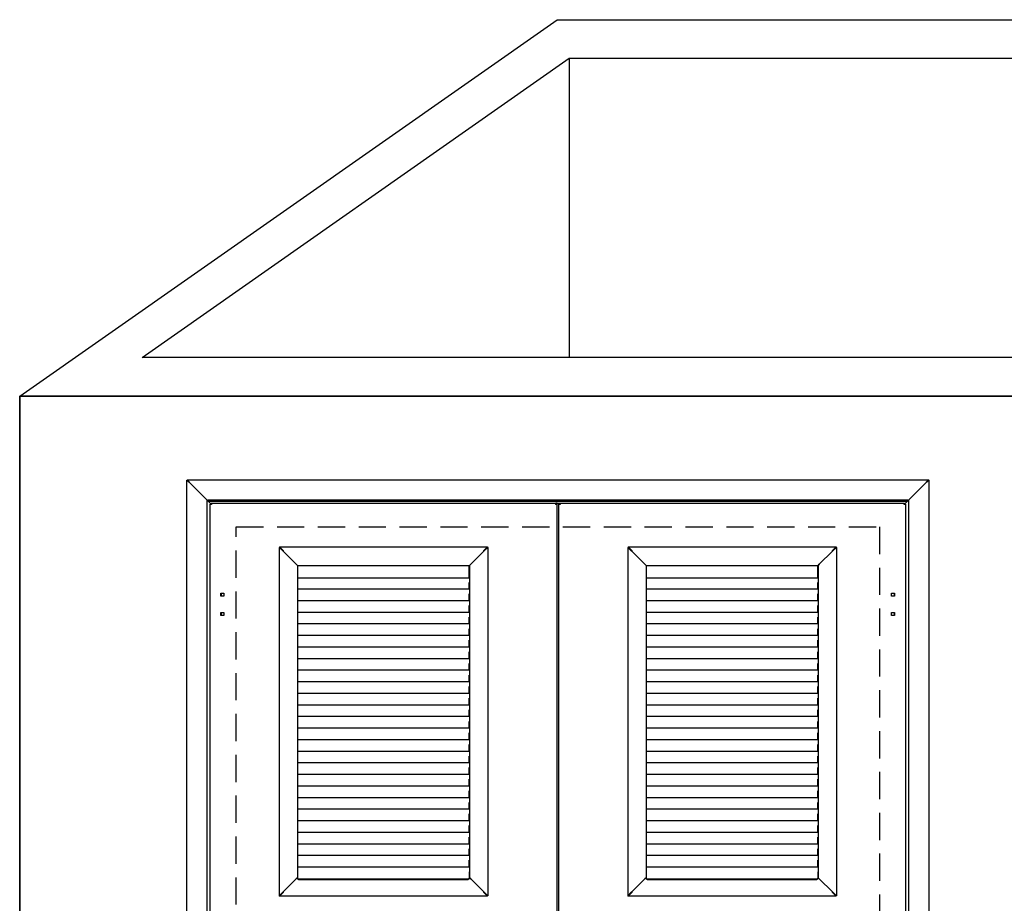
# Model space of a CAD drawing. Header units: millimetres. Extents: x 11359 to 209982, y 9392 to 44475.
# Tile 14 of 32: x 140276 to 142572, y 38179 to 40239. Entities that reach past the tile are written whole.
import ezdxf

# ---------------------------------------------------------------- set-up
doc = ezdxf.new("R2010")
doc.units = ezdxf.units.MM
doc.linetypes.add('DASHED', pattern=[19.05, 12.7, -6.35])
for name, color, linetype in [('Aparatura', 7, 'Continuous'), ('Obudowa', 7, 'Continuous'), ('Rzeczywiste światło', 1, 'Continuous')]:
    doc.layers.add(name, color=color, linetype=linetype)

# ---------------------------------------------------------------- blocks, each defined once
blk = doc.blocks.new('D_2500x1500_2s_p_zal_gor_dol_front_WA2-03-600-2007-31-RAL-05')
at = {"color": 7, "linetype": 'Continuous'}
for p, q in [((-865, 0.5), (-865, 2699.5)), ((-853.7, 2688.2), (-865, 2699.5)), ((-865, 2699.5), (-864.5, 2699.5)), ((-864.5, 2700), (864.5, 2700)), ((-853.2, 2688.7), (-864.5, 2700)), ((-864.5, 2700), (-864.5, 2699.5)), ((-853.2, 2688.2), (-864.5, 2699.5)), ((-853.2, 2688.2), (-864.5, 2699.5)), ((-853, 2688), (-853.7, 2688.2)), ((-853.7, 2688.2), (-853.2, 2688.2)), ((-853, 2688), (-853.2, 2688.7)), ((-853.2, 2688.7), (-853.2, 2688.2)), ((-820.3, 2655.3), (-853, 2688)), ((-820.3, 2655.3), (-853, 2688)), ((820.3, 2655.3), (853, 2688)), ((820.3, 2655.3), (853, 2688)), ((853, 2688), (853.2, 2688.7)), ((853, 2688), (853.7, 2688.2)), ((853.2, 2688.7), (864.5, 2700)), ((853.2, 2688.2), (864.5, 2699.5)), ((853.2, 2688.2), (864.5, 2699.5)), ((853.2, 2688.7), (853.2, 2688.2)), ((853.7, 2688.2), (853.2, 2688.2)), ((853.7, 2688.2), (865, 2699.5)), ((864.5, 2700), (864.5, 2699.5)), ((865, 2699.5), (864.5, 2699.5)), ((865, 2699.5), (865, 0.5)), ((-817.5, 2652.5), (-820.3, 2655.3)), ((-817.5, 2652.5), (-820.3, 2655.3)), ((-817.5, 47.5), (-817.5, 2652.5)), ((-816.7, 2651.7), (-817.5, 2652.5)), ((-817.5, 2652.5), (-816.5, 2652.5)), ((-816.7, 2651.7), (-817.5, 2652.5)), ((-816.5, 2651.5), (-816.7, 2651.7)), ((-816.5, 2651.5), (-816.7, 2651.7)), ((816.5, 2652.5), (-816.5, 2652.5)), ((-816.5, 2652.5), (-816.5, 2652.5)), ((-816.5, 2652.5), (-816.5, 2652.1)), ((-816.5, 2650.1), (-816.5, 2652.1)), ((-816.5, 2652.1), (-811.5, 2651.6)), ((-811.5, 2649.6), (-816.5, 2650.1)), ((-808.5, 2643.5), (-814.9, 2649.9)), ((-808.5, 2643.5), (-814.9, 2649.9)), ((811.5, 2651.6), (-811.5, 2651.6)), ((-811.5, 2651.6), (-811.5, 2649.6)), ((811.5, 2649.6), (-811.5, 2649.6)), ((-810.5, 56.5), (-810.5, 2643.5)), ((-810.5, 2643.5), (-808.5, 2643.5)), ((-808.5, 2645.5), (-808.5, 2643.5)), ((-808.5, 2645.5), (-5.3, 2645.5)), ((-5.3, 2645.5), (-5.3, 2642.7)), ((-5.3, 2645.5), (-4.5, 2645.5)), ((-5.3, 2643.5), (-4.5, 2643.5)), ((-2.5, 2642.7), (-5.3, 2642.7)), ((-2.5, 2645.5), (-4.5, 2645.5)), ((-4.5, 2645.5), (-4.5, 2642.7)), ((-4.5, 2645.5), (-4.5, 2643.5)), ((-4.5, 2643.5), (-4.5, 2642.7)), ((-2.5, 2645.5), (-2.5, 2642.7)), ((-1.7, 2645.5), (-2.5, 2645.5)), ((-2.5, 2642.7), (-2.5, 57.3)), ((-1.7, 2645.5), (4.5, 2645.5)), ((2.5, 56.5), (2.5, 2643.5)), ((2.5, 2643.5), (4.5, 2643.5)), ((4.5, 2645.5), (808.5, 2645.5)), ((4.5, 2645.5), (4.5, 2643.5)), ((808.5, 2643.5), (814.9, 2649.9)), ((808.5, 2643.5), (814.9, 2649.9)), ((808.5, 2645.5), (808.5, 2643.5)), ((810.5, 2643.5), (808.5, 2643.5)), ((810.5, 2643.5), (810.5, 56.5)), ((811.5, 2651.6), (816.5, 2652.1)), ((811.5, 2649.6), (811.5, 2651.6)), ((816.5, 2650.1), (811.5, 2649.6)), ((816.5, 2652.5), (817.5, 2652.5)), ((816.5, 2652.5), (816.5, 2652.5)), ((816.5, 2652.5), (816.5, 2652.1)), ((816.5, 2652.1), (816.5, 2650.1)), ((816.5, 2651.5), (816.7, 2651.7)), ((816.5, 2651.5), (816.7, 2651.7)), ((816.7, 2651.7), (817.5, 2652.5)), ((816.7, 2651.7), (817.5, 2652.5)), ((817.5, 2652.5), (820.3, 2655.3)), ((817.5, 2652.5), (820.3, 2655.3)), ((817.5, 2652.5), (817.5, 47.5)), ((-650.1, 2542.7), (-650.1, 1730.3)), ((-650.1, 2542.7), (-649.2, 2542.7)), ((-650.1, 2542.7), (-641.6, 2534.2)), ((-649.2, 2543.6), (-163.8, 2543.6)), ((-649.2, 2543.6), (-649.2, 2542.7)), ((-649.2, 2543.6), (-640.7, 2535)), ((-649.2, 2542.7), (-640.7, 2534.2)), ((-649.2, 2542.7), (-640.7, 2534.2)), ((-641.6, 2534.2), (-640.7, 2534.2)), ((-641.6, 2534.2), (-640.4, 2533.9)), ((-640.7, 2535), (-640.7, 2534.2)), ((-640.7, 2535), (-640.4, 2533.9)), ((-640.4, 2533.9), (-609.8, 2503.3)), ((-640.4, 2533.9), (-609.8, 2503.3)), ((-172.6, 2533.9), (-203.2, 2503.3)), ((-203.2, 2503.3), (-172.6, 2533.9)), ((-172.6, 2533.9), (-172.3, 2535)), ((-171.4, 2534.2), (-172.6, 2533.9)), ((-172.3, 2535), (-163.8, 2543.6)), ((-163.8, 2542.7), (-172.3, 2534.2)), ((-172.3, 2534.2), (-163.8, 2542.7)), ((-172.3, 2535), (-172.3, 2534.2)), ((-171.4, 2534.2), (-172.3, 2534.2)), ((-162.9, 2542.7), (-171.4, 2534.2)), ((-163.8, 2543.6), (-163.8, 2542.7)), ((-162.9, 2542.7), (-163.8, 2542.7)), ((-162.9, 2542.7), (-162.9, 1730.3)), ((162.9, 2542.7), (162.9, 1730.3)), ((162.9, 2542.7), (163.8, 2542.7)), ((162.9, 2542.7), (171.4, 2534.2)), ((163.8, 2543.6), (649.2, 2543.6)), ((163.8, 2543.6), (163.8, 2542.7)), ((163.8, 2543.6), (172.3, 2535)), ((163.8, 2542.7), (172.3, 2534.2)), ((163.8, 2542.7), (172.3, 2534.2)), ((171.4, 2534.2), (172.3, 2534.2)), ((171.4, 2534.2), (172.6, 2533.9)), ((172.3, 2535), (172.3, 2534.2)), ((172.3, 2535), (172.6, 2533.9)), ((172.6, 2533.9), (203.2, 2503.3)), ((172.6, 2533.9), (203.2, 2503.3)), ((640.4, 2533.9), (609.8, 2503.3)), ((609.8, 2503.3), (640.4, 2533.9)), ((640.4, 2533.9), (640.7, 2535)), ((641.6, 2534.2), (640.4, 2533.9)), ((640.7, 2535), (649.2, 2543.6)), ((649.2, 2542.7), (640.7, 2534.2)), ((640.7, 2534.2), (649.2, 2542.7)), ((640.7, 2535), (640.7, 2534.2)), ((641.6, 2534.2), (640.7, 2534.2)), ((650.1, 2542.7), (641.6, 2534.2)), ((649.2, 2543.6), (649.2, 2542.7)), ((650.1, 2542.7), (649.2, 2542.7)), ((650.1, 2542.7), (650.1, 1730.3)), ((-609.8, 2503.3), (-607, 2500.5)), ((-609.8, 2503.3), (-607, 2500.5)), ((-203.2, 2503.3), (-206, 2500.5)), ((-206, 2500.5), (-203.2, 2503.3)), ((203.2, 2503.3), (206, 2500.5)), ((203.2, 2503.3), (206, 2500.5)), ((609.8, 2503.3), (607, 2500.5)), ((607, 2500.5), (609.8, 2503.3)), ((-607, 2500.5), (-607, 2456.6)), ((-607, 2500.5), (-206, 2500.5)), ((-606.5, 2483.7), (-607, 2483.7)), ((-606.5, 2499.8), (-606.5, 2500.5)), ((-606.5, 2482.9), (-606.5, 2499.8)), ((-606.5, 2480.7), (-606.5, 2482.9)), ((-606.5, 2471), (-606.5, 2480.7)), ((-206.5, 2499.8), (-206.5, 2500.5)), ((-206.5, 2482.9), (-206.5, 2499.8)), ((-206, 2483.7), (-206.5, 2483.7)), ((-206.5, 2480.7), (-206.5, 2482.9)), ((-206.5, 2471), (-206.5, 2480.7)), ((-206, 2500.5), (-206, 1772.5)), ((206, 2500.5), (206, 2456.6)), ((206, 2500.5), (607, 2500.5)), ((206.5, 2483.7), (206, 2483.7)), ((206.5, 2499.8), (206.5, 2500.5)), ((206.5, 2482.9), (206.5, 2499.8)), ((206.5, 2480.7), (206.5, 2482.9)), ((206.5, 2471), (206.5, 2480.7)), ((606.5, 2499.8), (606.5, 2500.5)), ((606.5, 2482.9), (606.5, 2499.8)), ((607, 2483.7), (606.5, 2483.7)), ((606.5, 2480.7), (606.5, 2482.9)), ((606.5, 2471), (606.5, 2480.7)), ((607, 2500.5), (607, 1772.5)), ((-206.5, 2471), (-606.5, 2471)), ((-207, 2461), (-206, 2461)), ((-207, 2456.8), (-207, 2461)), ((-207, 2459.5), (-206, 2459.5)), ((606.5, 2471), (206.5, 2471)), ((606, 2461), (607, 2461)), ((606, 2456.8), (606, 2461)), ((606, 2459.5), (607, 2459.5)), ((-785.5, 2436), (-778.5, 2436)), ((-785.5, 2429), (-785.5, 2436)), ((-784.5, 2429), (-784.5, 2436)), ((-778.5, 2436), (-778.5, 2429)), ((-607, 2456.6), (-607, 2454.7)), ((-607, 2454.7), (-607, 2445)), ((-607, 2445), (-607, 2429.6)), ((-207, 2445), (-607, 2445)), ((-207, 2454.7), (-207, 2456.8)), ((-206, 2456.7), (-207, 2456.7)), ((-207, 2445), (-207, 2454.7)), ((-207, 2434), (-206, 2434)), ((-207, 2429.8), (-207, 2434)), ((206, 2456.6), (206, 2454.7)), ((206, 2454.7), (206, 2445)), ((206, 2445), (206, 2429.6)), ((606, 2445), (206, 2445)), ((606, 2454.7), (606, 2456.8)), ((607, 2456.7), (606, 2456.7)), ((606, 2445), (606, 2454.7)), ((606, 2434), (607, 2434)), ((606, 2429.8), (606, 2434)), ((778.5, 2436), (785.5, 2436)), ((778.5, 2429), (778.5, 2436)), ((784.5, 2436), (784.5, 2429)), ((785.5, 2436), (785.5, 2429)), ((-778.5, 2429), (-785.5, 2429)), ((-607, 2429.6), (-607, 2427.7)), ((-607, 2427.7), (-607, 2418)), ((-607, 2418), (-607, 2402.6)), ((-207, 2418), (-607, 2418)), ((-207, 2432.5), (-206, 2432.5)), ((-207, 2427.7), (-207, 2429.8)), ((-206, 2429.7), (-207, 2429.7)), ((-207, 2418), (-207, 2427.7)), ((206, 2429.6), (206, 2427.7)), ((206, 2427.7), (206, 2418)), ((206, 2418), (206, 2402.6)), ((606, 2418), (206, 2418)), ((606, 2432.5), (607, 2432.5)), ((606, 2427.7), (606, 2429.8)), ((607, 2429.7), (606, 2429.7)), ((606, 2418), (606, 2427.7)), ((785.5, 2429), (778.5, 2429)), ((-785.5, 2391), (-778.5, 2391)), ((-785.5, 2384), (-785.5, 2391)), ((-784.5, 2384), (-784.5, 2391)), ((-778.5, 2391), (-778.5, 2384)), ((-607, 2402.6), (-607, 2400.7)), ((-607, 2400.7), (-607, 2391)), ((-607, 2391), (-607, 2375.6)), ((-207, 2391), (-607, 2391)), ((-207, 2407), (-206, 2407)), ((-207, 2402.8), (-207, 2407)), ((-207, 2405.5), (-206, 2405.5)), ((-207, 2400.7), (-207, 2402.8)), ((-206, 2402.7), (-207, 2402.7)), ((-207, 2391), (-207, 2400.7)), ((206, 2402.6), (206, 2400.7)), ((206, 2400.7), (206, 2391)), ((206, 2391), (206, 2375.6)), ((606, 2391), (206, 2391)), ((606, 2407), (607, 2407)), ((606, 2402.8), (606, 2407)), ((606, 2405.5), (607, 2405.5)), ((606, 2400.7), (606, 2402.8)), ((607, 2402.7), (606, 2402.7)), ((606, 2391), (606, 2400.7)), ((778.5, 2391), (785.5, 2391)), ((778.5, 2384), (778.5, 2391)), ((784.5, 2391), (784.5, 2384)), ((785.5, 2391), (785.5, 2384)), ((-778.5, 2384), (-785.5, 2384)), ((-607, 2375.6), (-607, 2373.7)), ((-607, 2373.7), (-607, 2364)), ((-207, 2380), (-206, 2380)), ((-207, 2375.8), (-207, 2380)), ((-207, 2378.5), (-206, 2378.5)), ((-207, 2373.7), (-207, 2375.8)), ((-206, 2375.7), (-207, 2375.7)), ((-207, 2364), (-207, 2373.7)), ((206, 2375.6), (206, 2373.7)), ((206, 2373.7), (206, 2364)), ((606, 2380), (607, 2380)), ((606, 2375.8), (606, 2380)), ((606, 2378.5), (607, 2378.5)), ((606, 2373.7), (606, 2375.8)), ((607, 2375.7), (606, 2375.7)), ((606, 2364), (606, 2373.7)), ((785.5, 2384), (778.5, 2384)), ((-607, 2364), (-607, 2348.6)), ((-207, 2364), (-607, 2364)), ((-607, 2348.6), (-607, 2346.7)), ((-607, 2346.7), (-607, 2337)), ((-207, 2353), (-206, 2353)), ((-207, 2348.8), (-207, 2353)), ((-207, 2351.5), (-206, 2351.5)), ((-207, 2346.7), (-207, 2348.8)), ((-206, 2348.7), (-207, 2348.7)), ((-207, 2337), (-207, 2346.7)), ((206, 2364), (206, 2348.6)), ((606, 2364), (206, 2364)), ((206, 2348.6), (206, 2346.7)), ((206, 2346.7), (206, 2337)), ((606, 2353), (607, 2353)), ((606, 2348.8), (606, 2353)), ((606, 2351.5), (607, 2351.5)), ((606, 2346.7), (606, 2348.8)), ((607, 2348.7), (606, 2348.7)), ((606, 2337), (606, 2346.7)), ((-607, 2337), (-607, 2321.6)), ((-207, 2337), (-607, 2337)), ((-607, 2321.6), (-607, 2319.7)), ((-607, 2319.7), (-607, 2310)), ((-207, 2326), (-206, 2326)), ((-207, 2321.8), (-207, 2326)), ((-207, 2324.5), (-206, 2324.5)), ((-207, 2319.7), (-207, 2321.8)), ((-206, 2321.7), (-207, 2321.7)), ((-207, 2310), (-207, 2319.7)), ((206, 2337), (206, 2321.6)), ((606, 2337), (206, 2337)), ((206, 2321.6), (206, 2319.7)), ((206, 2319.7), (206, 2310)), ((606, 2326), (607, 2326)), ((606, 2321.8), (606, 2326)), ((606, 2324.5), (607, 2324.5)), ((606, 2319.7), (606, 2321.8)), ((607, 2321.7), (606, 2321.7)), ((606, 2310), (606, 2319.7)), ((-607, 2310), (-607, 2294.6)), ((-207, 2310), (-607, 2310)), ((-207, 2299), (-206, 2299)), ((-207, 2294.8), (-207, 2299)), ((-207, 2297.5), (-206, 2297.5)), ((206, 2310), (206, 2294.6)), ((606, 2310), (206, 2310)), ((606, 2299), (607, 2299)), ((606, 2294.8), (606, 2299)), ((606, 2297.5), (607, 2297.5)), ((-607, 2294.6), (-607, 2292.7)), ((-607, 2292.7), (-607, 2283)), ((-607, 2283), (-607, 2267.6)), ((-207, 2283), (-607, 2283)), ((-207, 2292.7), (-207, 2294.8)), ((-206, 2294.7), (-207, 2294.7)), ((-207, 2283), (-207, 2292.7)), ((206, 2294.6), (206, 2292.7)), ((206, 2292.7), (206, 2283)), ((206, 2283), (206, 2267.6)), ((606, 2283), (206, 2283)), ((606, 2292.7), (606, 2294.8)), ((607, 2294.7), (606, 2294.7)), ((606, 2283), (606, 2292.7)), ((-607, 2267.6), (-607, 2265.7)), ((-607, 2265.7), (-607, 2256)), ((-607, 2256), (-607, 2240.6)), ((-207, 2256), (-607, 2256)), ((-207, 2272), (-206, 2272)), ((-207, 2267.8), (-207, 2272)), ((-207, 2270.5), (-206, 2270.5)), ((-207, 2265.7), (-207, 2267.8)), ((-206, 2267.7), (-207, 2267.7)), ((-207, 2256), (-207, 2265.7)), ((206, 2267.6), (206, 2265.7)), ((206, 2265.7), (206, 2256)), ((206, 2256), (206, 2240.6)), ((606, 2256), (206, 2256)), ((606, 2272), (607, 2272)), ((606, 2267.8), (606, 2272)), ((606, 2270.5), (607, 2270.5)), ((606, 2265.7), (606, 2267.8)), ((607, 2267.7), (606, 2267.7)), ((606, 2256), (606, 2265.7)), ((-607, 2240.6), (-607, 2238.7)), ((-607, 2238.7), (-607, 2229)), ((-607, 2229), (-607, 2213.6)), ((-207, 2229), (-607, 2229)), ((-207, 2245), (-206, 2245)), ((-207, 2240.8), (-207, 2245)), ((-207, 2243.5), (-206, 2243.5)), ((-207, 2238.7), (-207, 2240.8)), ((-206, 2240.7), (-207, 2240.7)), ((-207, 2229), (-207, 2238.7)), ((206, 2240.6), (206, 2238.7)), ((206, 2238.7), (206, 2229)), ((206, 2229), (206, 2213.6)), ((606, 2229), (206, 2229)), ((606, 2245), (607, 2245)), ((606, 2240.8), (606, 2245)), ((606, 2243.5), (607, 2243.5)), ((606, 2238.7), (606, 2240.8)), ((607, 2240.7), (606, 2240.7)), ((606, 2229), (606, 2238.7)), ((-607, 2213.6), (-607, 2211.7)), ((-607, 2211.7), (-607, 2202)), ((-207, 2218), (-206, 2218)), ((-207, 2213.8), (-207, 2218)), ((-207, 2216.5), (-206, 2216.5)), ((-207, 2211.7), (-207, 2213.8)), ((-206, 2213.7), (-207, 2213.7)), ((-207, 2202), (-207, 2211.7)), ((206, 2213.6), (206, 2211.7)), ((206, 2211.7), (206, 2202)), ((606, 2218), (607, 2218)), ((606, 2213.8), (606, 2218)), ((606, 2216.5), (607, 2216.5)), ((606, 2211.7), (606, 2213.8)), ((607, 2213.7), (606, 2213.7)), ((606, 2202), (606, 2211.7)), ((-607, 2202), (-607, 2186.6)), ((-207, 2202), (-607, 2202)), ((-607, 2186.6), (-607, 2184.7)), ((-607, 2184.7), (-607, 2175)), ((-207, 2191), (-206, 2191)), ((-207, 2186.8), (-207, 2191)), ((-207, 2189.5), (-206, 2189.5)), ((-207, 2184.7), (-207, 2186.8)), ((-206, 2186.7), (-207, 2186.7)), ((-207, 2175), (-207, 2184.7)), ((206, 2202), (206, 2186.6)), ((606, 2202), (206, 2202)), ((206, 2186.6), (206, 2184.7)), ((206, 2184.7), (206, 2175)), ((606, 2191), (607, 2191)), ((606, 2186.8), (606, 2191)), ((606, 2189.5), (607, 2189.5)), ((606, 2184.7), (606, 2186.8)), ((607, 2186.7), (606, 2186.7)), ((606, 2175), (606, 2184.7)), ((-607, 2175), (-607, 2159.6)), ((-207, 2175), (-607, 2175)), ((-607, 2159.6), (-607, 2157.7)), ((-207, 2164), (-206, 2164)), ((-207, 2159.8), (-207, 2164)), ((-207, 2162.5), (-206, 2162.5)), ((-207, 2157.7), (-207, 2159.8)), ((-206, 2159.7), (-207, 2159.7)), ((206, 2175), (206, 2159.6)), ((606, 2175), (206, 2175)), ((206, 2159.6), (206, 2157.7)), ((606, 2164), (607, 2164)), ((606, 2159.8), (606, 2164)), ((606, 2162.5), (607, 2162.5)), ((606, 2157.7), (606, 2159.8)), ((607, 2159.7), (606, 2159.7)), ((-607, 2157.7), (-607, 2148)), ((-607, 2148), (-607, 2132.6)), ((-207, 2148), (-607, 2148)), ((-207, 2148), (-207, 2157.7)), ((-207, 2137), (-206, 2137)), ((-207, 2132.8), (-207, 2137)), ((-207, 2135.5), (-206, 2135.5)), ((206, 2157.7), (206, 2148)), ((206, 2148), (206, 2132.6)), ((606, 2148), (206, 2148)), ((606, 2148), (606, 2157.7)), ((606, 2137), (607, 2137)), ((606, 2132.8), (606, 2137)), ((606, 2135.5), (607, 2135.5)), ((-607, 2132.6), (-607, 2130.7)), ((-607, 2130.7), (-607, 2121)), ((-607, 2121), (-607, 2105.6)), ((-207, 2121), (-607, 2121)), ((-207, 2130.7), (-207, 2132.8)), ((-206, 2132.7), (-207, 2132.7)), ((-207, 2121), (-207, 2130.7)), ((206, 2132.6), (206, 2130.7)), ((206, 2130.7), (206, 2121)), ((206, 2121), (206, 2105.6)), ((606, 2121), (206, 2121)), ((606, 2130.7), (606, 2132.8)), ((607, 2132.7), (606, 2132.7)), ((606, 2121), (606, 2130.7)), ((-607, 2105.6), (-607, 2103.7)), ((-607, 2103.7), (-607, 2094)), ((-607, 2094), (-607, 2078.6)), ((-207, 2094), (-607, 2094)), ((-207, 2110), (-206, 2110)), ((-207, 2105.8), (-207, 2110)), ((-207, 2108.5), (-206, 2108.5)), ((-207, 2103.7), (-207, 2105.8)), ((-206, 2105.7), (-207, 2105.7)), ((-207, 2094), (-207, 2103.7)), ((206, 2105.6), (206, 2103.7)), ((206, 2103.7), (206, 2094)), ((206, 2094), (206, 2078.6)), ((606, 2094), (206, 2094)), ((606, 2110), (607, 2110)), ((606, 2105.8), (606, 2110)), ((606, 2108.5), (607, 2108.5)), ((606, 2103.7), (606, 2105.8)), ((607, 2105.7), (606, 2105.7)), ((606, 2094), (606, 2103.7)), ((-607, 2078.6), (-607, 2076.7)), ((-607, 2076.7), (-607, 2067)), ((-607, 2067), (-607, 2051.6)), ((-207, 2067), (-607, 2067)), ((-207, 2083), (-206, 2083)), ((-207, 2078.8), (-207, 2083)), ((-207, 2081.5), (-206, 2081.5)), ((-207, 2076.7), (-207, 2078.8)), ((-206, 2078.7), (-207, 2078.7)), ((-207, 2067), (-207, 2076.7)), ((206, 2078.6), (206, 2076.7)), ((206, 2076.7), (206, 2067)), ((206, 2067), (206, 2051.6)), ((606, 2067), (206, 2067)), ((606, 2083), (607, 2083)), ((606, 2078.8), (606, 2083)), ((606, 2081.5), (607, 2081.5)), ((606, 2076.7), (606, 2078.8)), ((607, 2078.7), (606, 2078.7)), ((606, 2067), (606, 2076.7)), ((-607, 2051.6), (-607, 2049.7)), ((-607, 2049.7), (-607, 2040)), ((-207, 2056), (-206, 2056)), ((-207, 2051.8), (-207, 2056)), ((-207, 2054.5), (-206, 2054.5)), ((-207, 2049.7), (-207, 2051.8)), ((-206, 2051.7), (-207, 2051.7)), ((-207, 2040), (-207, 2049.7)), ((206, 2051.6), (206, 2049.7)), ((206, 2049.7), (206, 2040)), ((606, 2056), (607, 2056)), ((606, 2051.8), (606, 2056)), ((606, 2054.5), (607, 2054.5)), ((606, 2049.7), (606, 2051.8)), ((607, 2051.7), (606, 2051.7)), ((606, 2040), (606, 2049.7)), ((-607, 2040), (-607, 2024.6)), ((-207, 2040), (-607, 2040)), ((-607, 2024.6), (-607, 2022.7)), ((-607, 2022.7), (-607, 2013)), ((-207, 2029), (-206, 2029)), ((-207, 2024.8), (-207, 2029)), ((-207, 2027.5), (-206, 2027.5)), ((-207, 2022.7), (-207, 2024.8)), ((-206, 2024.7), (-207, 2024.7)), ((-207, 2013), (-207, 2022.7)), ((206, 2040), (206, 2024.6)), ((606, 2040), (206, 2040)), ((206, 2024.6), (206, 2022.7)), ((206, 2022.7), (206, 2013)), ((606, 2029), (607, 2029)), ((606, 2024.8), (606, 2029)), ((606, 2027.5), (607, 2027.5)), ((606, 2022.7), (606, 2024.8)), ((607, 2024.7), (606, 2024.7)), ((606, 2013), (606, 2022.7)), ((-607, 2013), (-607, 1997.6)), ((-207, 2013), (-607, 2013)), ((-207, 2002), (-206, 2002)), ((-207, 1997.8), (-207, 2002)), ((-207, 2000.5), (-206, 2000.5)), ((-207, 1995.7), (-207, 1997.8)), ((-206, 1997.7), (-207, 1997.7)), ((206, 2013), (206, 1997.6)), ((606, 2013), (206, 2013)), ((606, 2002), (607, 2002)), ((606, 1997.8), (606, 2002)), ((606, 2000.5), (607, 2000.5)), ((606, 1995.7), (606, 1997.8)), ((607, 1997.7), (606, 1997.7)), ((-607, 1997.6), (-607, 1995.7)), ((-607, 1995.7), (-607, 1986)), ((-607, 1986), (-607, 1970.6)), ((-207, 1986), (-607, 1986)), ((-207, 1986), (-207, 1995.7)), ((-207, 1975), (-206, 1975)), ((-207, 1970.8), (-207, 1975)), ((206, 1997.6), (206, 1995.7)), ((206, 1995.7), (206, 1986)), ((206, 1986), (206, 1970.6)), ((606, 1986), (206, 1986)), ((606, 1986), (606, 1995.7)), ((606, 1975), (607, 1975)), ((606, 1970.8), (606, 1975)), ((-607, 1970.6), (-607, 1968.7)), ((-607, 1968.7), (-607, 1959)), ((-607, 1959), (-607, 1943.6)), ((-207, 1959), (-607, 1959)), ((-207, 1973.5), (-206, 1973.5)), ((-207, 1968.7), (-207, 1970.8)), ((-206, 1970.7), (-207, 1970.7)), ((-207, 1959), (-207, 1968.7)), ((206, 1970.6), (206, 1968.7)), ((206, 1968.7), (206, 1959)), ((206, 1959), (206, 1943.6)), ((606, 1959), (206, 1959)), ((606, 1973.5), (607, 1973.5)), ((606, 1968.7), (606, 1970.8)), ((607, 1970.7), (606, 1970.7)), ((606, 1959), (606, 1968.7)), ((-607, 1943.6), (-607, 1941.7)), ((-607, 1941.7), (-607, 1932)), ((-607, 1932), (-607, 1916.6)), ((-207, 1932), (-607, 1932)), ((-207, 1948), (-206, 1948)), ((-207, 1943.8), (-207, 1948)), ((-207, 1946.5), (-206, 1946.5)), ((-207, 1941.7), (-207, 1943.8)), ((-206, 1943.7), (-207, 1943.7)), ((-207, 1932), (-207, 1941.7)), ((206, 1943.6), (206, 1941.7)), ((206, 1941.7), (206, 1932)), ((206, 1932), (206, 1916.6)), ((606, 1932), (206, 1932)), ((606, 1948), (607, 1948)), ((606, 1943.8), (606, 1948)), ((606, 1946.5), (607, 1946.5)), ((606, 1941.7), (606, 1943.8)), ((607, 1943.7), (606, 1943.7)), ((606, 1932), (606, 1941.7)), ((-607, 1916.6), (-607, 1914.7)), ((-607, 1914.7), (-607, 1905)), ((-207, 1921), (-206, 1921)), ((-207, 1916.8), (-207, 1921)), ((-207, 1919.5), (-206, 1919.5)), ((-207, 1914.7), (-207, 1916.8)), ((-206, 1916.7), (-207, 1916.7)), ((-207, 1905), (-207, 1914.7)), ((206, 1916.6), (206, 1914.7)), ((206, 1914.7), (206, 1905)), ((606, 1921), (607, 1921)), ((606, 1916.8), (606, 1921)), ((606, 1919.5), (607, 1919.5)), ((606, 1914.7), (606, 1916.8)), ((607, 1916.7), (606, 1916.7)), ((606, 1905), (606, 1914.7)), ((-607, 1905), (-607, 1889.6)), ((-207, 1905), (-607, 1905)), ((-607, 1889.6), (-607, 1887.7)), ((-607, 1887.7), (-607, 1878)), ((-207, 1894), (-206, 1894)), ((-207, 1889.8), (-207, 1894)), ((-207, 1892.5), (-206, 1892.5)), ((-207, 1887.7), (-207, 1889.8)), ((-206, 1889.7), (-207, 1889.7)), ((-207, 1878), (-207, 1887.7)), ((206, 1905), (206, 1889.6)), ((606, 1905), (206, 1905)), ((206, 1889.6), (206, 1887.7)), ((206, 1887.7), (206, 1878)), ((606, 1894), (607, 1894)), ((606, 1889.8), (606, 1894)), ((606, 1892.5), (607, 1892.5)), ((606, 1887.7), (606, 1889.8)), ((607, 1889.7), (606, 1889.7)), ((606, 1878), (606, 1887.7)), ((-607, 1878), (-607, 1862.6)), ((-207, 1878), (-607, 1878)), ((-607, 1862.6), (-607, 1860.7)), ((-607, 1860.7), (-607, 1851)), ((-207, 1867), (-206, 1867)), ((-207, 1862.8), (-207, 1867)), ((-207, 1865.5), (-206, 1865.5)), ((-207, 1860.7), (-207, 1862.8)), ((-206, 1862.7), (-207, 1862.7)), ((-207, 1851), (-207, 1860.7)), ((206, 1878), (206, 1862.6)), ((606, 1878), (206, 1878)), ((206, 1862.6), (206, 1860.7)), ((206, 1860.7), (206, 1851)), ((606, 1867), (607, 1867)), ((606, 1862.8), (606, 1867)), ((606, 1865.5), (607, 1865.5)), ((606, 1860.7), (606, 1862.8)), ((607, 1862.7), (606, 1862.7)), ((606, 1851), (606, 1860.7)), ((-607, 1851), (-607, 1835.6)), ((-207, 1851), (-607, 1851)), ((-207, 1840), (-206, 1840)), ((-207, 1835.8), (-207, 1840)), ((-207, 1838.5), (-206, 1838.5)), ((206, 1851), (206, 1835.6)), ((606, 1851), (206, 1851)), ((606, 1840), (607, 1840)), ((606, 1835.8), (606, 1840)), ((606, 1838.5), (607, 1838.5)), ((-607, 1835.6), (-607, 1833.7)), ((-607, 1833.7), (-607, 1824)), ((-607, 1824), (-607, 1808.6)), ((-207, 1824), (-607, 1824)), ((-207, 1833.7), (-207, 1835.8)), ((-206, 1835.7), (-207, 1835.7)), ((-207, 1824), (-207, 1833.7)), ((206, 1835.6), (206, 1833.7)), ((206, 1833.7), (206, 1824)), ((206, 1824), (206, 1808.6)), ((606, 1824), (206, 1824)), ((606, 1833.7), (606, 1835.8)), ((607, 1835.7), (606, 1835.7)), ((606, 1824), (606, 1833.7)), ((-607, 1808.6), (-607, 1806.7)), ((-607, 1806.7), (-607, 1797)), ((-607, 1797), (-607, 1781.6)), ((-207, 1797), (-607, 1797)), ((-207, 1813), (-206, 1813)), ((-207, 1808.8), (-207, 1813)), ((-207, 1811.5), (-206, 1811.5)), ((-207, 1806.7), (-207, 1808.8)), ((-206, 1808.7), (-207, 1808.7)), ((-207, 1797), (-207, 1806.7)), ((206, 1808.6), (206, 1806.7)), ((206, 1806.7), (206, 1797)), ((206, 1797), (206, 1781.6)), ((606, 1797), (206, 1797)), ((606, 1813), (607, 1813)), ((606, 1808.8), (606, 1813)), ((606, 1811.5), (607, 1811.5)), ((606, 1806.7), (606, 1808.8)), ((607, 1808.7), (606, 1808.7)), ((606, 1797), (606, 1806.7)), ((-609.8, 1769.7), (-640.4, 1739.1)), ((-609.8, 1769.7), (-640.4, 1739.1)), ((-607, 1772.5), (-609.8, 1769.7)), ((-607, 1772.5), (-609.8, 1769.7)), ((-607, 1781.6), (-607, 1781.2)), ((-607, 1781.2), (-607, 1780.6)), ((-607, 1780.6), (-607, 1771.1)), ((-607, 1770), (-607, 1771.1)), ((-607, 1771.1), (-604, 1768.7)), ((-604, 1767.5), (-607, 1770)), ((-210, 1768.7), (-604, 1768.7)), ((-604, 1768.7), (-604, 1767.5)), ((-210, 1768.7), (-207, 1771.1)), ((-207, 1770), (-210, 1767.5)), ((-210, 1767.5), (-210, 1768.7)), ((-206, 1786), (-207, 1786)), ((-207, 1786), (-207, 1781.2)), ((-206, 1784.5), (-207, 1784.5)), ((-207, 1781.2), (-207, 1780.6)), ((-207, 1780.6), (-207, 1771.1)), ((-206, 1772.5), (-207, 1772.5)), ((-207, 1771.1), (-207, 1770)), ((-206, 1772.5), (-203.2, 1769.7)), ((-203.2, 1769.7), (-206, 1772.5)), ((-203.2, 1769.7), (-172.6, 1739.1)), ((-172.6, 1739.1), (-203.2, 1769.7)), ((203.2, 1769.7), (172.6, 1739.1)), ((203.2, 1769.7), (172.6, 1739.1)), ((206, 1772.5), (203.2, 1769.7)), ((206, 1772.5), (203.2, 1769.7)), ((206, 1781.6), (206, 1781.2)), ((206, 1781.2), (206, 1780.6)), ((206, 1780.6), (206, 1771.1)), ((206, 1770), (206, 1771.1)), ((206, 1771.1), (209, 1768.7)), ((209, 1767.5), (206, 1770)), ((603, 1768.7), (209, 1768.7)), ((209, 1768.7), (209, 1767.5)), ((603, 1768.7), (606, 1771.1)), ((606, 1770), (603, 1767.5)), ((603, 1767.5), (603, 1768.7)), ((607, 1786), (606, 1786)), ((606, 1786), (606, 1781.2)), ((607, 1784.5), (606, 1784.5)), ((606, 1781.2), (606, 1780.6)), ((606, 1780.6), (606, 1771.1)), ((607, 1772.5), (606, 1772.5)), ((606, 1771.1), (606, 1770)), ((607, 1772.5), (609.8, 1769.7)), ((609.8, 1769.7), (607, 1772.5)), ((609.8, 1769.7), (640.4, 1739.1)), ((640.4, 1739.1), (609.8, 1769.7)), ((-210, 1767.5), (-604, 1767.5)), ((603, 1767.5), (209, 1767.5)), ((-641.6, 1738.8), (-650.1, 1730.3)), ((-650.1, 1730.3), (-649.2, 1730.3)), ((-640.7, 1738.8), (-649.2, 1730.3)), ((-640.7, 1738.8), (-649.2, 1730.3)), ((-640.7, 1737.9), (-649.2, 1729.4)), ((-649.2, 1729.4), (-649.2, 1730.3)), ((-163.8, 1729.4), (-649.2, 1729.4)), ((-640.4, 1739.1), (-641.6, 1738.8)), ((-641.6, 1738.8), (-640.7, 1738.8)), ((-640.4, 1739.1), (-640.7, 1737.9)), ((-640.7, 1737.9), (-640.7, 1738.8)), ((-172.6, 1739.1), (-171.4, 1738.8)), ((-172.3, 1737.9), (-172.6, 1739.1)), ((-172.3, 1738.8), (-163.8, 1730.3)), ((-171.4, 1738.8), (-172.3, 1738.8)), ((-163.8, 1730.3), (-172.3, 1738.8)), ((-172.3, 1737.9), (-172.3, 1738.8)), ((-163.8, 1729.4), (-172.3, 1737.9)), ((-171.4, 1738.8), (-162.9, 1730.3)), ((-162.9, 1730.3), (-163.8, 1730.3)), ((-163.8, 1729.4), (-163.8, 1730.3)), ((171.4, 1738.8), (162.9, 1730.3)), ((162.9, 1730.3), (163.8, 1730.3)), ((172.3, 1738.8), (163.8, 1730.3)), ((172.3, 1738.8), (163.8, 1730.3)), ((172.3, 1737.9), (163.8, 1729.4)), ((163.8, 1729.4), (163.8, 1730.3)), ((649.2, 1729.4), (163.8, 1729.4)), ((172.6, 1739.1), (171.4, 1738.8)), ((171.4, 1738.8), (172.3, 1738.8)), ((172.6, 1739.1), (172.3, 1737.9)), ((172.3, 1737.9), (172.3, 1738.8)), ((640.4, 1739.1), (641.6, 1738.8)), ((640.7, 1737.9), (640.4, 1739.1)), ((640.7, 1738.8), (649.2, 1730.3)), ((641.6, 1738.8), (640.7, 1738.8)), ((649.2, 1730.3), (640.7, 1738.8)), ((640.7, 1737.9), (640.7, 1738.8)), ((649.2, 1729.4), (640.7, 1737.9)), ((641.6, 1738.8), (650.1, 1730.3)), ((650.1, 1730.3), (649.2, 1730.3)), ((649.2, 1729.4), (649.2, 1730.3))]:
    blk.add_line(p, q, dxfattribs=at)
for points in [[(-807.7, 2642.7), (-808.1, 2642.8), (-808.4, 2642.8), (-809.1, 2643), (-809.4, 2643), (-809.9, 2643.2), (-810.1, 2643.2), (-810.4, 2643.4), (-810.5, 2643.4), (-810.5, 2643.5)], [(-808.5, 2645.5), (-808.4, 2645.5), (-808.4, 2645.4), (-808.2, 2645.1), (-808.2, 2644.9), (-808, 2644.4), (-808, 2644.1), (-807.8, 2643.4), (-807.8, 2643.1), (-807.7, 2642.7)], [(-807.7, 2642.7), (-807.8, 2642.8), (-807.9, 2642.8), (-808.1, 2643), (-808.2, 2643), (-808.3, 2643.2), (-808.4, 2643.2), (-808.5, 2643.4), (-808.5, 2643.4), (-808.5, 2643.5)], [(-808.5, 2643.5), (-808.4, 2643.5), (-808.4, 2643.5), (-808.2, 2643.4), (-808.2, 2643.3), (-808, 2643.2), (-808, 2643.1), (-807.8, 2642.9), (-807.8, 2642.8), (-807.7, 2642.7)], [(5.3, 2642.7), (4.9, 2642.8), (4.6, 2642.8), (3.9, 2643), (3.6, 2643), (3.1, 2643.2), (2.9, 2643.2), (2.6, 2643.4), (2.5, 2643.4), (2.5, 2643.5)], [(4.5, 2645.5), (4.6, 2645.5), (4.6, 2645.4), (4.8, 2645.1), (4.8, 2644.9), (5, 2644.4), (5, 2644.1), (5.2, 2643.4), (5.2, 2643.1), (5.3, 2642.7)], [(5.3, 2642.7), (5.2, 2642.8), (5.1, 2642.8), (4.9, 2643), (4.8, 2643), (4.7, 2643.2), (4.6, 2643.2), (4.5, 2643.4), (4.5, 2643.4), (4.5, 2643.5)], [(4.5, 2643.5), (4.6, 2643.5), (4.6, 2643.5), (4.8, 2643.4), (4.8, 2643.3), (5, 2643.2), (5, 2643.1), (5.2, 2642.9), (5.2, 2642.8), (5.3, 2642.7)], [(807.7, 2642.7), (807.8, 2643.1), (807.8, 2643.4), (808, 2644.1), (808, 2644.4), (808.2, 2644.9), (808.2, 2645.1), (808.4, 2645.4), (808.4, 2645.5), (808.5, 2645.5)], [(807.7, 2642.7), (807.8, 2642.8), (807.8, 2642.9), (808, 2643.1), (808, 2643.2), (808.2, 2643.3), (808.2, 2643.4), (808.4, 2643.5), (808.4, 2643.5), (808.5, 2643.5)], [(808.5, 2643.5), (808.5, 2643.4), (808.5, 2643.4), (808.4, 2643.2), (808.3, 2643.2), (808.2, 2643), (808.1, 2643), (807.9, 2642.8), (807.8, 2642.8), (807.7, 2642.7)], [(810.5, 2643.5), (810.5, 2643.4), (810.4, 2643.4), (810.1, 2643.2), (809.9, 2643.2), (809.4, 2643), (809.1, 2643), (808.4, 2642.8), (808.1, 2642.8), (807.7, 2642.7)]]:
    blk.add_open_spline(points, degree=3, knots=[0, 0, 0, 0, 0.25, 0.25, 0.5, 0.5, 0.75, 0.75, 1, 1, 1, 1], dxfattribs=at)
at = {"layer": 'Rzeczywiste światło', "linetype": 'DASHED', "ltscale": 5}
for p, q in [((-750, 2590.5), (750, 2590.5)), ((-750, 90.5), (-750, 2590.5)), ((750, 2590.5), (750, 90.5))]:
    blk.add_line(p, q, dxfattribs=at)

msp = doc.modelspace()

# ---------------------------------------------------------------- linework, layer by layer
at = {"elevation": -31956992}
msp.add_lwpolyline([(140275.9, 39361.9), (142785.8, 39361.9), (142785.8, 36361.9), (140275.9, 36361.9)], close=True, dxfattribs=at)
at = {"layer": 'Aparatura', "elevation": -31956992}
msp.add_lwpolyline([(140275.9, 39361.9), (140275.9, 36361.9)], dxfattribs=at)
at = {"layer": 'Obudowa'}
msp.add_line((141557.6, 40149.5, -31956992), (141557.6, 39451.9, -31956992), dxfattribs=at)
msp.add_line((141557.6, 40149.5, -31956992), (141557.6, 39451.9, -31956992), dxfattribs=at)
at = {"layer": 'Obudowa', "elevation": -31956992}
msp.add_lwpolyline([(140275.9, 39361.9), (141529.2, 40239.5), (144039.1, 40239.5), (142785.8, 39361.9), (140275.9, 39361.9)], dxfattribs=at)
msp.add_lwpolyline([(140561.4, 39451.9), (141557.6, 40149.5), (143753.6, 40149.5), (142757.4, 39451.9)], close=True, dxfattribs=at)

# ---------------------------------------------------------------- block references
msp.add_blockref('D_2500x1500_2s_p_zal_gor_dol_front_WA2-03-600-2007-31-RAL-05', (141530.8, 36466.5, -31956992))

doc.saveas('drawing.dxf')
